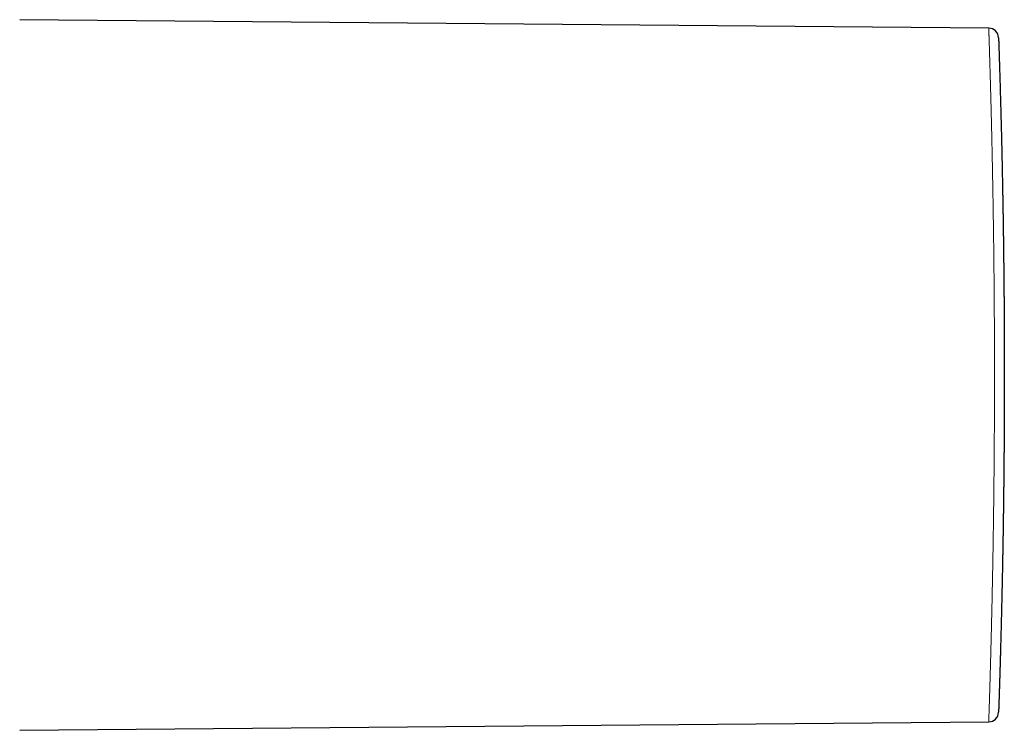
# Model space of a CAD drawing. Header units: millimetres. Extents: x 8 to 424, y 12 to 199.
# Tile 77 of 83: x 220 to 269, y 163 to 199. Entities that reach past the tile are written whole.
import ezdxf

# ---------------------------------------------------------------- set-up
doc = ezdxf.new("R2010")
doc.units = ezdxf.units.MM

msp = doc.modelspace()

# ---------------------------------------------------------------- linework, layer by layer
at = {"color": 7, "linetype": 'Continuous', "lineweight": 30}
for p, q in [((268.671, 198.481), (219.739, 198.909)), ((219.739, 163.009), (268.671, 163.437)), ((268.671, 163.437), (268.671, 163.437))]:
    msp.add_line(p, q, dxfattribs=at)
for centre, start, end in [((268.667, 197.981), 1.9526, 89.4982), ((268.667, 163.936), 270.5017, 358.0354)]:
    msp.add_arc(centre, 0.5, start, end, dxfattribs=at)
at = {"color": 252, "linetype": 'Continuous', "lineweight": 0}
msp.add_open_spline([(268.671, 163.437), (268.671, 163.437), (268.671, 163.437), (268.671, 163.44), (268.671, 163.446), (268.672, 163.456), (268.672, 163.47), (268.673, 163.488), (268.674, 163.51), (268.674, 163.536), (268.675, 163.566), (268.677, 163.6), (268.678, 163.637), (268.679, 163.679), (268.681, 163.725), (268.682, 163.775), (268.684, 163.831), (268.686, 163.89), (268.688, 163.954), (268.69, 164.022), (268.693, 164.094), (268.695, 164.17), (268.697, 164.245), (268.7, 164.32), (268.702, 164.392), (268.704, 164.466), (268.707, 164.544), (268.709, 164.624), (268.712, 164.71), (268.715, 164.802), (268.718, 164.901), (268.721, 165.002), (268.724, 165.107), (268.727, 165.215), (268.73, 165.322), (268.733, 165.428), (268.736, 165.531), (268.739, 165.636), (268.743, 165.753), (268.747, 165.881), (268.751, 166.021), (268.755, 166.165), (268.759, 166.313), (268.763, 166.464), (268.767, 166.619), (268.771, 166.778), (268.776, 166.941), (268.78, 167.109), (268.785, 167.281), (268.789, 167.456), (268.794, 167.635), (268.798, 167.818), (268.803, 168.004), (268.807, 168.194), (268.812, 168.38), (268.816, 168.563), (268.82, 168.741), (268.824, 168.922), (268.829, 169.105), (268.833, 169.291), (268.837, 169.485), (268.841, 169.687), (268.846, 169.896), (268.85, 170.108), (268.854, 170.323), (268.859, 170.541), (268.863, 170.761), (268.867, 170.985), (268.872, 171.211), (268.876, 171.442), (268.88, 171.677), (268.884, 171.914), (268.888, 172.153), (268.892, 172.395), (268.896, 172.639), (268.9, 172.886), (268.903, 173.126), (268.907, 173.36), (268.91, 173.586), (268.913, 173.814), (268.916, 174.044), (268.919, 174.275), (268.922, 174.514), (268.925, 174.761), (268.928, 175.016), (268.931, 175.273), (268.934, 175.531), (268.936, 175.79), (268.939, 176.052), (268.941, 176.314), (268.943, 176.58), (268.945, 176.847), (268.947, 177.118), (268.949, 177.39), (268.951, 177.663), (268.953, 177.937), (268.954, 178.212), (268.956, 178.488), (268.957, 178.755), (268.958, 179.013), (268.959, 179.262), (268.959, 179.512), (268.96, 179.762), (268.96, 180.013), (268.961, 180.256), (268.961, 180.493), (268.961, 180.723), (268.961, 180.953), (268.961, 181.183), (268.961, 181.414), (268.961, 181.644), (268.961, 181.875), (268.96, 182.106), (268.96, 182.338), (268.959, 182.57), (268.958, 182.802), (268.957, 183.034), (268.956, 183.266), (268.955, 183.497), (268.954, 183.729), (268.953, 183.942), (268.952, 184.137), (268.951, 184.314), (268.95, 184.491), (268.948, 184.688), (268.947, 184.905), (268.945, 185.141), (268.943, 185.376), (268.941, 185.611), (268.939, 185.845), (268.937, 186.072), (268.934, 186.293), (268.932, 186.507), (268.93, 186.72), (268.928, 186.933), (268.925, 187.145), (268.923, 187.363), (268.92, 187.587), (268.917, 187.817), (268.914, 188.047), (268.911, 188.274), (268.908, 188.501), (268.904, 188.717), (268.901, 188.922), (268.898, 189.118), (268.895, 189.312), (268.892, 189.52), (268.888, 189.742), (268.885, 189.976), (268.881, 190.208), (268.876, 190.438), (268.872, 190.666), (268.868, 190.892), (268.864, 191.115), (268.86, 191.338), (268.855, 191.559), (268.851, 191.779), (268.846, 191.996), (268.842, 192.211), (268.837, 192.423), (268.833, 192.633), (268.828, 192.839), (268.824, 193.036), (268.819, 193.223), (268.815, 193.401), (268.811, 193.576), (268.807, 193.749), (268.803, 193.919), (268.798, 194.088), (268.794, 194.257), (268.79, 194.425), (268.786, 194.589), (268.782, 194.744), (268.778, 194.889), (268.774, 195.024), (268.771, 195.157), (268.767, 195.288), (268.764, 195.417), (268.76, 195.543), (268.757, 195.667), (268.754, 195.789), (268.75, 195.908), (268.747, 196.031), (268.743, 196.157), (268.739, 196.285), (268.736, 196.409), (268.732, 196.53), (268.729, 196.648), (268.725, 196.763), (268.722, 196.874), (268.719, 196.982), (268.716, 197.086), (268.712, 197.186), (268.71, 197.283), (268.707, 197.375), (268.704, 197.464), (268.701, 197.546), (268.699, 197.621), (268.697, 197.689), (268.695, 197.755), (268.693, 197.817), (268.691, 197.878), (268.689, 197.935), (268.687, 197.99), (268.686, 198.041), (268.684, 198.09), (268.682, 198.139), (268.681, 198.186), (268.679, 198.232), (268.678, 198.274), (268.677, 198.312), (268.676, 198.346), (268.675, 198.377), (268.674, 198.403), (268.673, 198.426), (268.672, 198.445), (268.672, 198.46), (268.672, 198.471), (268.671, 198.478), (268.671, 198.481), (268.671, 198.48), (268.671, 198.48)], degree=3, knots=[0, 0, 0, 0, 0.002156, 0.006267, 0.010377, 0.015108, 0.01984, 0.024572, 0.029304, 0.034035, 0.038792, 0.043551, 0.048309, 0.053067, 0.057825, 0.062763, 0.067701, 0.07264, 0.077578, 0.082535, 0.087493, 0.09245, 0.097408, 0.101502, 0.105598, 0.109692, 0.113794, 0.117895, 0.121996, 0.126529, 0.131063, 0.135596, 0.140138, 0.14468, 0.149221, 0.153222, 0.157222, 0.161225, 0.165228, 0.170166, 0.175104, 0.180043, 0.184981, 0.189938, 0.194896, 0.199853, 0.20481, 0.20986, 0.21491, 0.21996, 0.22501, 0.23008, 0.23515, 0.240221, 0.245291, 0.249843, 0.254395, 0.258947, 0.263507, 0.268068, 0.272628, 0.277565, 0.282502, 0.287439, 0.292375, 0.297331, 0.302287, 0.307243, 0.312199, 0.317247, 0.322296, 0.327344, 0.332392, 0.337461, 0.34253, 0.347599, 0.352667, 0.357218, 0.361768, 0.366319, 0.370878, 0.375437, 0.379996, 0.384932, 0.38987, 0.394807, 0.399743, 0.404699, 0.409655, 0.414611, 0.419567, 0.424615, 0.429664, 0.434713, 0.439761, 0.444829, 0.449898, 0.454968, 0.460036, 0.464587, 0.469138, 0.473688, 0.478247, 0.482807, 0.487366, 0.491544, 0.495723, 0.499902, 0.50408, 0.50827, 0.51246, 0.516651, 0.52084, 0.525076, 0.529312, 0.533549, 0.537785, 0.542032, 0.546281, 0.550529, 0.554777, 0.558057, 0.561336, 0.564617, 0.567899, 0.572305, 0.576712, 0.581119, 0.585534, 0.589949, 0.594363, 0.598458, 0.602554, 0.606649, 0.61075, 0.614852, 0.618953, 0.623487, 0.628021, 0.632554, 0.637096, 0.641639, 0.646181, 0.650181, 0.654182, 0.658185, 0.662188, 0.667125, 0.672063, 0.677001, 0.681938, 0.686894, 0.691851, 0.696807, 0.701764, 0.706812, 0.711861, 0.71691, 0.721959, 0.727028, 0.732097, 0.737167, 0.742236, 0.746787, 0.751338, 0.755889, 0.760448, 0.765008, 0.769568, 0.774282, 0.778997, 0.783716, 0.788435, 0.792528, 0.796621, 0.800714, 0.804806, 0.808899, 0.813008, 0.817118, 0.821228, 0.825338, 0.829447, 0.834177, 0.838907, 0.843638, 0.848368, 0.853098, 0.857854, 0.862611, 0.867368, 0.872124, 0.87688, 0.881595, 0.886309, 0.891027, 0.895746, 0.899838, 0.90393, 0.908023, 0.912115, 0.916207, 0.920316, 0.924426, 0.928535, 0.932645, 0.936754, 0.941483, 0.946213, 0.950943, 0.955673, 0.960403, 0.965158, 0.969915, 0.974671, 0.979428, 0.984183, 0.9889, 0.993617, 0.998338, 1, 1, 1, 1], dxfattribs=at)
at = {"color": 7, "linetype": 'Continuous', "lineweight": 30}
msp.add_open_spline([(269.167, 197.998), (269.167, 197.998), (269.167, 197.997), (269.167, 197.994), (269.167, 197.987), (269.167, 197.977), (269.168, 197.962), (269.168, 197.941), (269.169, 197.917), (269.17, 197.888), (269.171, 197.854), (269.173, 197.816), (269.174, 197.774), (269.176, 197.727), (269.177, 197.676), (269.179, 197.624), (269.181, 197.573), (269.183, 197.522), (269.184, 197.469), (269.186, 197.413), (269.188, 197.354), (269.19, 197.293), (269.192, 197.228), (269.194, 197.163), (269.196, 197.097), (269.199, 197.03), (269.201, 196.961), (269.203, 196.889), (269.205, 196.815), (269.208, 196.733), (269.211, 196.642), (269.214, 196.542), (269.217, 196.438), (269.221, 196.327), (269.224, 196.21), (269.228, 196.086), (269.232, 195.958), (269.236, 195.826), (269.24, 195.69), (269.244, 195.549), (269.248, 195.405), (269.252, 195.262), (269.256, 195.118), (269.26, 194.976), (269.264, 194.831), (269.269, 194.682), (269.273, 194.53), (269.277, 194.375), (269.281, 194.217), (269.285, 194.056), (269.29, 193.892), (269.294, 193.733), (269.298, 193.579), (269.301, 193.432), (269.305, 193.282), (269.309, 193.131), (269.312, 192.977), (269.316, 192.821), (269.32, 192.661), (269.324, 192.499), (269.328, 192.335), (269.331, 192.169), (269.335, 192), (269.339, 191.83), (269.342, 191.657), (269.346, 191.483), (269.35, 191.307), (269.354, 191.114), (269.358, 190.906), (269.362, 190.68), (269.367, 190.452), (269.371, 190.236), (269.375, 190.034), (269.378, 189.845), (269.381, 189.655), (269.385, 189.463), (269.388, 189.271), (269.391, 189.079), (269.394, 188.887), (269.397, 188.693), (269.4, 188.498), (269.403, 188.302), (269.406, 188.103), (269.409, 187.902), (269.412, 187.699), (269.414, 187.495), (269.417, 187.289), (269.419, 187.082), (269.422, 186.874), (269.424, 186.664), (269.427, 186.454), (269.429, 186.242), (269.431, 186.03), (269.433, 185.818), (269.435, 185.606), (269.437, 185.393), (269.439, 185.179), (269.441, 184.964), (269.443, 184.748), (269.444, 184.531), (269.446, 184.313), (269.447, 184.095), (269.448, 183.876), (269.45, 183.656), (269.451, 183.435), (269.452, 183.213), (269.453, 182.991), (269.454, 182.768), (269.454, 182.545), (269.455, 182.322), (269.456, 182.097), (269.456, 181.872), (269.456, 181.645), (269.457, 181.419), (269.457, 181.192), (269.457, 180.965), (269.457, 180.737), (269.457, 180.51), (269.457, 180.286), (269.456, 180.065), (269.456, 179.848), (269.455, 179.63), (269.455, 179.413), (269.454, 179.196), (269.453, 178.978), (269.452, 178.759), (269.451, 178.539), (269.45, 178.32), (269.449, 178.101), (269.448, 177.882), (269.446, 177.663), (269.445, 177.445), (269.443, 177.227), (269.441, 177.01), (269.439, 176.776), (269.437, 176.526), (269.435, 176.26), (269.432, 175.995), (269.43, 175.748), (269.427, 175.52), (269.425, 175.31), (269.423, 175.101), (269.42, 174.893), (269.418, 174.687), (269.415, 174.484), (269.412, 174.283), (269.41, 174.083), (269.407, 173.884), (269.404, 173.687), (269.401, 173.489), (269.398, 173.291), (269.395, 173.094), (269.392, 172.898), (269.389, 172.703), (269.386, 172.509), (269.382, 172.317), (269.379, 172.125), (269.376, 171.935), (269.372, 171.747), (269.368, 171.546), (269.364, 171.331), (269.36, 171.104), (269.355, 170.88), (269.351, 170.673), (269.347, 170.483), (269.344, 170.308), (269.34, 170.136), (269.336, 169.965), (269.332, 169.798), (269.329, 169.633), (269.325, 169.471), (269.321, 169.311), (269.318, 169.153), (269.314, 168.997), (269.31, 168.841), (269.306, 168.687), (269.303, 168.534), (269.299, 168.384), (269.295, 168.235), (269.291, 168.088), (269.288, 167.943), (269.284, 167.801), (269.28, 167.66), (269.276, 167.522), (269.273, 167.386), (269.269, 167.253), (269.265, 167.123), (269.262, 166.995), (269.258, 166.869), (269.255, 166.746), (269.251, 166.625), (269.248, 166.506), (269.245, 166.389), (269.241, 166.275), (269.238, 166.165), (269.235, 166.057), (269.232, 165.953), (269.229, 165.851), (269.226, 165.751), (269.223, 165.654), (269.22, 165.559), (269.217, 165.466), (269.214, 165.375), (269.211, 165.286), (269.209, 165.2), (269.206, 165.117), (269.203, 165.036), (269.201, 164.958), (269.198, 164.883), (269.196, 164.811), (269.194, 164.741), (269.192, 164.674), (269.19, 164.61), (269.188, 164.549), (269.186, 164.491), (269.184, 164.436), (269.182, 164.383), (269.18, 164.333), (269.179, 164.285), (269.177, 164.241), (269.176, 164.198), (269.175, 164.155), (269.173, 164.115), (269.172, 164.079), (269.171, 164.045), (269.17, 164.015), (269.169, 163.988), (269.168, 163.965), (269.167, 163.947), (269.167, 163.934), (269.167, 163.924), (269.167, 163.92), (269.167, 163.92), (269.167, 163.92)], degree=3, knots=[0, 0, 0, 0, 0.003373, 0.0075204, 0.0116675, 0.0158141, 0.0209402, 0.0260665, 0.0311926, 0.0363307, 0.0414691, 0.0466072, 0.0517305, 0.0568537, 0.0619823, 0.067111, 0.0712332, 0.0753558, 0.0794785, 0.0836007, 0.0877342, 0.0918679, 0.0960017, 0.1001352, 0.1039541, 0.1077732, 0.1115921, 0.115416, 0.11924, 0.1230639, 0.1277823, 0.1325007, 0.1372232, 0.1419458, 0.1470618, 0.1521785, 0.1572951, 0.1624111, 0.1675485, 0.1726865, 0.1778245, 0.1829618, 0.1876868, 0.1924125, 0.1971385, 0.2018642, 0.2065891, 0.2113403, 0.2160923, 0.2208446, 0.2255966, 0.2303479, 0.2344161, 0.2384846, 0.2425528, 0.2466271, 0.2507015, 0.2547758, 0.2589216, 0.2630679, 0.2672144, 0.2713607, 0.2755065, 0.2796699, 0.2838339, 0.2879981, 0.2921622, 0.2963256, 0.3014903, 0.3066556, 0.311821, 0.3169856, 0.3211348, 0.3252845, 0.3294344, 0.3335841, 0.3377332, 0.3418038, 0.3458746, 0.3499452, 0.3540218, 0.3580985, 0.3621751, 0.3663233, 0.3704719, 0.3746208, 0.3787695, 0.3829176, 0.3870834, 0.3912498, 0.3954164, 0.3995828, 0.4037486, 0.4078826, 0.4120171, 0.4161519, 0.4202864, 0.4244204, 0.4285719, 0.432724, 0.4368762, 0.4410283, 0.4451798, 0.44936, 0.4535406, 0.4577212, 0.4619014, 0.4660932, 0.4702854, 0.4744775, 0.4786693, 0.482907, 0.487145, 0.491383, 0.4956206, 0.4998703, 0.5041204, 0.5083704, 0.5126201, 0.5166895, 0.5207591, 0.5248285, 0.5289039, 0.5329795, 0.5370549, 0.5412017, 0.5453491, 0.5494967, 0.5536441, 0.5577909, 0.5619555, 0.5661206, 0.5702858, 0.5744509, 0.5786155, 0.5837813, 0.5889478, 0.5941144, 0.5992802, 0.6034303, 0.607581, 0.6117318, 0.6158825, 0.6200326, 0.6241011, 0.6281697, 0.6322381, 0.6363126, 0.6403872, 0.6444616, 0.6486075, 0.6527539, 0.6569005, 0.6610469, 0.6651927, 0.6693563, 0.6735204, 0.6776847, 0.6818488, 0.6860123, 0.6911769, 0.6963422, 0.7015075, 0.7066721, 0.7108212, 0.7149709, 0.7191207, 0.7232703, 0.7274195, 0.7314876, 0.735556, 0.7396242, 0.7436983, 0.7477727, 0.7518468, 0.7559926, 0.7601388, 0.7642852, 0.7684315, 0.7725772, 0.7767406, 0.7809046, 0.7850687, 0.7892327, 0.7933961, 0.7975278, 0.80166, 0.8057925, 0.8099247, 0.8140564, 0.8182057, 0.8223554, 0.8265054, 0.8306552, 0.8348045, 0.8388713, 0.8429383, 0.8470052, 0.851078, 0.8551511, 0.8592239, 0.8633685, 0.8675135, 0.8716588, 0.8758038, 0.8799484, 0.8841107, 0.8882735, 0.8924365, 0.8965993, 0.9007616, 0.9048925, 0.9090239, 0.9131555, 0.9172869, 0.9214178, 0.9255663, 0.9297153, 0.9338645, 0.9380135, 0.942162, 0.9468801, 0.9515981, 0.9563203, 0.9610425, 0.9661583, 0.9712748, 0.9763912, 0.9815071, 0.9866443, 0.9917822, 0.99692, 1, 1, 1, 1], dxfattribs=at)

doc.saveas('drawing.dxf')
